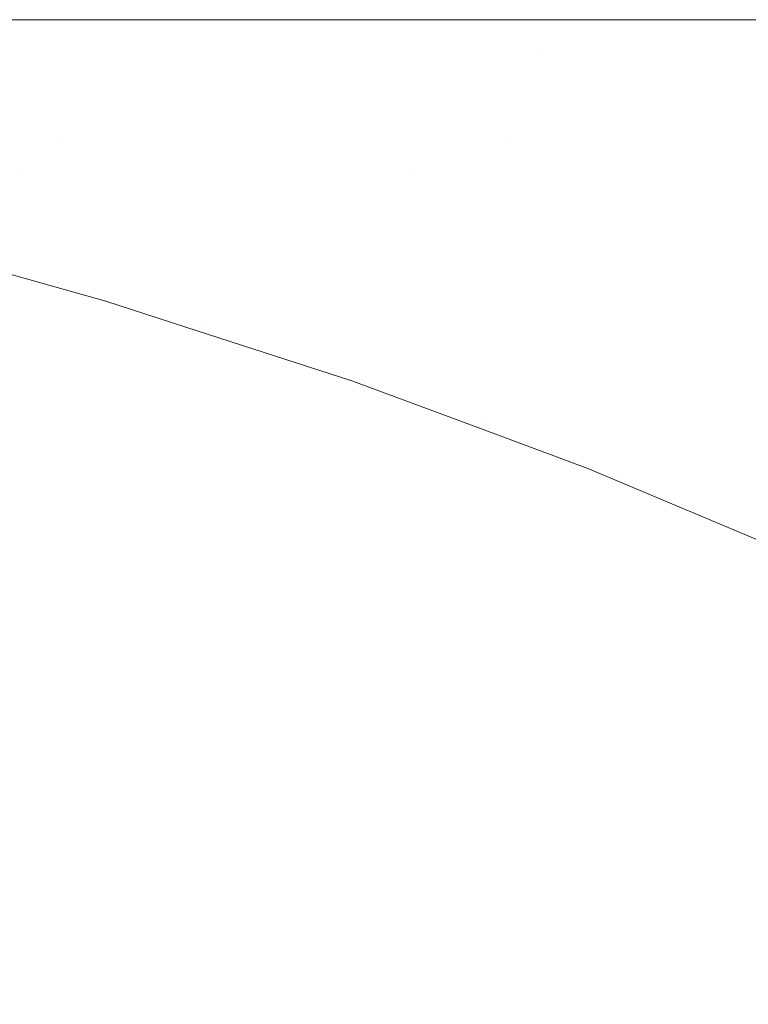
# Model space of a CAD drawing. Header units: centimetres. Extents: x -35.1 to 36.2, y 4.2 to 6.
# Tile 171 of 256: x -11.2274 to -11.2085, y 5.9747 to 6.0002. Entities that reach past the tile are written whole.
import ezdxf

# ---------------------------------------------------------------- set-up
doc = ezdxf.new("R2010")
doc.units = ezdxf.units.CM
doc.header["$LTSCALE"] = 2.54
doc.layers.add('Lucido design-1', color=7, linetype='Continuous')

# ---------------------------------------------------------------- blocks, each defined once
blk = doc.blocks.new('Gruppo-4-1')
at = {"color": 7, "linetype": 'Continuous', "lineweight": 9}
for points, invisible_edges in [([(-34.952766, 6.000144, -2276.319046), (-6.539783, 6.000212, -2276.32217), (-20.746275, 6.000212, -2276.32217)], 9), ([(-34.952766, 6.000144, -2276.319046), (36.079691, 6.000144, -2276.319046), (7.666708, 6.000212, -2276.32217), (-6.539783, 6.000212, -2276.32217)], 11), ([(-34.952766, 6.000144, -2276.319046), (-34.952766, 6.000117, -2276.317808), (36.079692, 6.000117, -2276.317808), (36.079691, 6.000144, -2276.319046)], 10), ([(36.079692, 6.000117, -2276.317808), (-34.952766, 6.000117, -2276.317808), (-34.952766, 5.999831, -2276.313454), (36.079692, 5.999831, -2276.313454)], 5), ([(-20.746275, 6.000212, -2276.32217), (-11.110992, 6.000212, -2276.537665), (-11.123195, 6.000212, -2276.541752)], 9), ([(-20.746275, 6.000212, -2276.32217), (-11.098314, 6.000212, -2276.53398), (-11.110992, 6.000212, -2276.537665)], 9), ([(-11.123195, 6.000212, -2276.541752), (-11.134894, 6.000212, -2276.546202), (-20.746275, 6.000212, -2276.32217)], 10), ([(-11.134894, 6.000212, -2276.546202), (-11.146067, 6.000212, -2276.550977), (-20.746275, 6.000212, -2276.32217)], 10), ([(-20.746275, 6.000212, -2276.32217), (-11.085201, 6.000212, -2276.530736), (-11.098314, 6.000212, -2276.53398)], 9), ([(-11.146067, 6.000212, -2276.550977), (-11.1567, 6.000212, -2276.556038), (-20.746275, 6.000212, -2276.32217)], 10), ([(-20.746275, 6.000212, -2276.32217), (-11.071697, 6.000212, -2276.527969), (-11.085201, 6.000212, -2276.530736)], 9), ([(-11.1567, 6.000212, -2276.556038), (-11.166785, 6.000212, -2276.561347), (-20.746275, 6.000212, -2276.32217)], 10), ([(-20.746275, 6.000212, -2276.32217), (-11.057859, 6.000212, -2276.525711), (-11.071697, 6.000212, -2276.527969)], 9), ([(-20.746275, 6.000212, -2276.32217), (-11.20184, 6.000212, -2276.584526), (-11.209249, 6.000212, -2276.59061)], 9), ([(-11.166785, 6.000212, -2276.561347), (-11.176322, 6.000212, -2276.566871), (-20.746275, 6.000212, -2276.32217)], 10), ([(-11.209249, 6.000212, -2276.59061), (-11.216162, 6.000212, -2276.596773), (-20.746275, 6.000212, -2276.32217)], 10), ([(-11.216162, 6.000212, -2276.596773), (-11.222598, 6.000212, -2276.602997), (-20.746275, 6.000212, -2276.32217)], 10), ([(-20.746275, 6.000212, -2276.32217), (-11.043748, 6.000212, -2276.52399), (-11.057859, 6.000212, -2276.525711)], 9), ([(-11.222598, 6.000212, -2276.602997), (-11.228573, 6.000212, -2276.609266), (-20.746275, 6.000212, -2276.32217)], 10), ([(-11.176322, 6.000212, -2276.566871), (-11.185314, 6.000212, -2276.572576), (-20.746275, 6.000212, -2276.32217)], 10), ([(-20.746275, 6.000212, -2276.32217), (-11.029433, 6.000212, -2276.522829), (-11.043252, 6.000212, -2276.52395)], 9), ([(-11.043252, 6.000212, -2276.52395), (-11.043748, 6.000212, -2276.52399), (-20.746275, 6.000212, -2276.32217)], 10), ([(-11.007738, 6.000212, -2276.52217), (-11.014989, 6.000212, -2276.522243), (-20.746275, 6.000212, -2276.32217), (-6.539783, 6.000212, -2276.32217)], 10), ([(-11.014989, 6.000212, -2276.522243), (-11.029433, 6.000212, -2276.522829), (-20.746275, 6.000212, -2276.32217)], 10), ([(-11.185314, 6.000212, -2276.572576), (-11.193768, 6.000212, -2276.578431), (-20.746275, 6.000212, -2276.32217)], 10), ([(-11.193768, 6.000212, -2276.578431), (-11.20184, 6.000212, -2276.584526), (-20.746275, 6.000212, -2276.32217)], 10), ([(-11.228573, 6.000212, -2276.609266), (-11.222598, 6.000212, -2276.602997), (-11.206162, 6.000163, -2276.592717), (-11.240117, 6.000163, -2276.629523)], 14), ([(-11.206162, 6.000163, -2276.592717), (-11.203018, 6.000017, -2276.594769), (-11.236435, 6.000017, -2276.630991), (-11.240117, 6.000163, -2276.629523)], 15), ([(-11.222598, 6.000212, -2276.602997), (-11.216162, 6.000212, -2276.596773), (-11.206162, 6.000163, -2276.592717)], 10), ([(-11.216162, 6.000212, -2276.596773), (-11.209249, 6.000212, -2276.59061), (-11.206162, 6.000163, -2276.592717)], 10), ([(-11.206162, 6.000163, -2276.592717), (-11.209249, 6.000212, -2276.59061), (-11.20184, 6.000212, -2276.584526), (-11.193768, 6.000212, -2276.578431)], 9), ([(-11.232763, 5.999774, -2276.632454), (-11.236435, 6.000017, -2276.630991), (-11.203018, 6.000017, -2276.594769), (-11.199883, 5.999774, -2276.596814)], 15), ([(36.079692, 5.999831, -2276.313454), (-34.952766, 5.999831, -2276.313454), (-34.952766, 5.999356, -2276.309117), (36.079692, 5.999356, -2276.309117)], 5), ([(-11.232763, 5.999774, -2276.632454), (-11.199883, 5.999774, -2276.596814), (-11.213982, 5.999434, -2276.615381)], 11), ([(-11.213982, 5.999434, -2276.615381), (-11.229108, 5.999434, -2276.633912), (-11.232763, 5.999774, -2276.632454)], 11), ([(-11.199883, 5.999774, -2276.596814), (-11.196762, 5.999434, -2276.59885), (-11.213982, 5.999434, -2276.615381)], 11), ([(36.079692, 5.999356, -2276.309117), (-34.952766, 5.999356, -2276.309117), (-34.952766, 5.998693, -2276.304805), (36.079692, 5.998693, -2276.304805)], 5), ([(-11.237744, 5.998999, -2276.655343), (-11.241583, 5.999434, -2276.654228), (-11.229108, 5.999434, -2276.633912), (-11.225474, 5.998999, -2276.635361)], 15), ([(-11.225474, 5.998999, -2276.635361), (-11.229108, 5.999434, -2276.633912), (-11.213982, 5.999434, -2276.615381), (-11.210597, 5.998999, -2276.617134)], 15), ([(-11.210597, 5.998999, -2276.617134), (-11.213982, 5.999434, -2276.615381), (-11.196762, 5.999434, -2276.59885), (-11.193659, 5.998999, -2276.600875)], 15), ([(-11.225474, 5.998999, -2276.635361), (-11.221866, 5.99847, -2276.636799), (-11.233933, 5.99847, -2276.65645), (-11.237744, 5.998999, -2276.655343)], 15), ([(-11.210597, 5.998999, -2276.617134), (-11.207236, 5.99847, -2276.618874), (-11.221866, 5.99847, -2276.636799), (-11.225474, 5.998999, -2276.635361)], 15), ([(-11.193659, 5.998999, -2276.600875), (-11.190578, 5.99847, -2276.602884), (-11.207236, 5.99847, -2276.618874), (-11.210597, 5.998999, -2276.617134)], 15), ([(36.079692, 5.998693, -2276.304805), (-34.952766, 5.998693, -2276.304805), (-34.952766, 5.997842, -2276.300526), (36.079692, 5.997842, -2276.300526)], 5), ([(-11.230155, 5.997848, -2276.657548), (-11.233933, 5.99847, -2276.65645), (-11.221866, 5.99847, -2276.636799), (-11.21829, 5.997848, -2276.638225)], 15), ([(-11.21829, 5.997848, -2276.638225), (-11.221866, 5.99847, -2276.636799), (-11.207236, 5.99847, -2276.618874), (-11.203904, 5.997848, -2276.620599)], 15), ([(36.079692, 5.997842, -2276.300526), (-34.952766, 5.997842, -2276.300526), (-34.952766, 5.996805, -2276.296288), (36.079692, 5.996805, -2276.296288)], 5), ([(-11.230155, 5.997848, -2276.657548), (-11.226416, 5.997135, -2276.658634), (-11.235133, 5.997135, -2276.678998), (-11.239022, 5.997848, -2276.67826)], 15), ([(-11.21829, 5.997848, -2276.638225), (-11.21475, 5.997135, -2276.639636), (-11.226416, 5.997135, -2276.658634), (-11.230155, 5.997848, -2276.657548)], 15), ([(-11.203904, 5.997848, -2276.620599), (-11.200606, 5.997135, -2276.622307), (-11.21475, 5.997135, -2276.639636), (-11.21829, 5.997848, -2276.638225)], 15), ([(-11.235133, 5.997135, -2276.678998), (-11.226416, 5.997135, -2276.658634), (-11.227393, 5.996334, -2276.669573)], 11), ([(-11.227393, 5.996334, -2276.669573), (-11.23129, 5.996334, -2276.679728), (-11.235133, 5.997135, -2276.678998)], 11), ([(-11.226416, 5.997135, -2276.658634), (-11.22272, 5.996334, -2276.659708), (-11.227393, 5.996334, -2276.669573)], 11), ([(-11.226416, 5.997135, -2276.658634), (-11.21475, 5.997135, -2276.639636), (-11.217321, 5.996334, -2276.650181)], 11), ([(-11.217321, 5.996334, -2276.650181), (-11.22272, 5.996334, -2276.659708), (-11.226416, 5.997135, -2276.658634)], 11), ([(-11.21475, 5.997135, -2276.639636), (-11.211252, 5.996334, -2276.641031), (-11.217321, 5.996334, -2276.650181)], 11), ([(-11.21475, 5.997135, -2276.639636), (-11.200606, 5.997135, -2276.622307), (-11.204572, 5.996334, -2276.632293)], 11), ([(-11.204572, 5.996334, -2276.632293), (-11.211252, 5.996334, -2276.641031), (-11.21475, 5.997135, -2276.639636)], 11), ([(36.079692, 5.996805, -2276.296288), (-34.952766, 5.996805, -2276.296288), (-34.952766, 5.995584, -2276.292099), (36.079692, 5.995584, -2276.292099)], 5), ([(-11.223666, 5.995446, -2276.670465), (-11.227497, 5.995446, -2276.680448), (-11.23129, 5.996334, -2276.679728), (-11.227393, 5.996334, -2276.669573)], 15), ([(-11.227393, 5.996334, -2276.669573), (-11.22272, 5.996334, -2276.659708), (-11.219072, 5.995446, -2276.660768), (-11.223666, 5.995446, -2276.670465)], 15), ([(-11.213765, 5.995446, -2276.651402), (-11.219072, 5.995446, -2276.660768), (-11.22272, 5.996334, -2276.659708), (-11.217321, 5.996334, -2276.650181)], 15), ([(-11.217321, 5.996334, -2276.650181), (-11.211252, 5.996334, -2276.641031), (-11.207798, 5.995446, -2276.642408), (-11.213765, 5.995446, -2276.651402)], 15), ([(-11.201232, 5.995446, -2276.633818), (-11.207798, 5.995446, -2276.642408), (-11.211252, 5.996334, -2276.641031), (-11.204572, 5.996334, -2276.632293)], 15), ([(36.079692, 5.995584, -2276.292099), (-34.952766, 5.995584, -2276.292099), (-34.952766, 5.994181, -2276.287968), (36.079692, 5.994181, -2276.287968)], 5), ([(-11.228882, 5.994473, -2276.701425), (-11.232709, 5.995446, -2276.701066), (-11.230522, 5.995446, -2276.690667), (-11.226732, 5.994473, -2276.691203)], 15), ([(-11.226732, 5.994473, -2276.691203), (-11.230522, 5.995446, -2276.690667), (-11.227497, 5.995446, -2276.680448), (-11.223758, 5.994473, -2276.681158)], 15), ([(-11.223758, 5.994473, -2276.681158), (-11.227497, 5.995446, -2276.680448), (-11.223666, 5.995446, -2276.670465), (-11.219993, 5.994473, -2276.671345)], 15), ([(-11.219993, 5.994473, -2276.671345), (-11.223666, 5.995446, -2276.670465), (-11.219072, 5.995446, -2276.660768), (-11.215477, 5.994473, -2276.661813)], 15), ([(-11.21026, 5.994473, -2276.652606), (-11.215477, 5.994473, -2276.661813), (-11.219072, 5.995446, -2276.660768), (-11.213765, 5.995446, -2276.651402)], 15), ([(-11.213765, 5.995446, -2276.651402), (-11.207798, 5.995446, -2276.642408), (-11.204395, 5.994473, -2276.643765), (-11.21026, 5.994473, -2276.652606)], 15), ([(-11.226827, 5.993394, -2276.92217), (-11.231784, 5.994778, -2276.92217), (-11.231784, 5.994778, -2276.72217), (-11.226827, 5.993394, -2276.72217)], 10), ([(-11.230181, 5.994473, -2276.711767), (-11.226392, 5.99342, -2276.711944), (-11.226827, 5.993394, -2276.72217), (-11.231784, 5.994778, -2276.72217)], 11), ([(-11.231784, 5.994778, -2276.92217), (-11.226827, 5.993394, -2276.92217), (-11.226844, 5.993374, -2276.925294), (-11.230638, 5.994427, -2276.925294)], 14), ([(-11.230703, 5.994289, -2276.928414), (-11.226914, 5.993238, -2276.928414), (-11.227032, 5.993011, -2276.931524), (-11.230812, 5.99406, -2276.931524)], 15), ([(-11.230638, 5.994427, -2276.925294), (-11.226844, 5.993374, -2276.925294), (-11.226914, 5.993238, -2276.928414), (-11.230703, 5.994289, -2276.928414)], 15), ([(-11.228882, 5.994473, -2276.701425), (-11.225115, 5.99342, -2276.701778), (-11.226392, 5.99342, -2276.711944), (-11.230181, 5.994473, -2276.711767)], 15), ([(-11.226732, 5.994473, -2276.691203), (-11.223002, 5.99342, -2276.69173), (-11.225115, 5.99342, -2276.701778), (-11.228882, 5.994473, -2276.701425)], 15), ([(-11.223758, 5.994473, -2276.681158), (-11.220079, 5.99342, -2276.681856), (-11.223002, 5.99342, -2276.69173), (-11.226732, 5.994473, -2276.691203)], 15), ([(-11.219993, 5.994473, -2276.671345), (-11.216377, 5.99342, -2276.67221), (-11.220079, 5.99342, -2276.681856), (-11.223758, 5.994473, -2276.681158)], 15), ([(-11.215477, 5.994473, -2276.661813), (-11.211939, 5.99342, -2276.662841), (-11.216377, 5.99342, -2276.67221), (-11.219993, 5.994473, -2276.671345)], 15), ([(-11.206811, 5.99342, -2276.653791), (-11.211939, 5.99342, -2276.662841), (-11.215477, 5.994473, -2276.661813), (-11.21026, 5.994473, -2276.652606)], 15), ([(-11.21026, 5.994473, -2276.652606), (-11.204395, 5.994473, -2276.643765), (-11.201046, 5.99342, -2276.6451), (-11.206811, 5.99342, -2276.653791)], 15), ([(36.079692, 5.994181, -2276.287968), (-34.952766, 5.994181, -2276.287968), (-34.952766, 5.9926, -2276.283902), (36.079692, 5.9926, -2276.283902)], 5), ([(-11.230812, 5.99406, -2276.931524), (-11.227032, 5.993011, -2276.931524), (-11.227197, 5.992694, -2276.934621), (-11.230964, 5.99374, -2276.934621)], 15), ([(-11.230964, 5.99374, -2276.934621), (-11.227197, 5.992694, -2276.934621), (-11.227408, 5.992289, -2276.9377), (-11.231158, 5.99333, -2276.9377)], 15), ([(-11.223318, 5.991883, -2276.931524), (-11.227032, 5.993011, -2276.931524), (-11.226914, 5.993238, -2276.928414), (-11.223191, 5.992107, -2276.928414)], 15), ([(-11.223191, 5.992107, -2276.928414), (-11.226914, 5.993238, -2276.928414), (-11.226844, 5.993374, -2276.925294), (-11.223115, 5.992242, -2276.925294)], 15), ([(-11.226844, 5.993374, -2276.925294), (-11.226827, 5.993394, -2276.92217), (-11.225172, 5.992931, -2276.92217)], 9), ([(-11.223115, 5.992242, -2276.925294), (-11.226844, 5.993374, -2276.925294), (-11.225172, 5.992931, -2276.92217)], 11), ([(-11.225172, 5.992931, -2276.72217), (-11.226827, 5.993394, -2276.72217), (-11.226392, 5.99342, -2276.711944)], 10), ([(-11.226827, 5.993394, -2276.72217), (-11.225172, 5.992931, -2276.72217), (-11.225172, 5.992931, -2276.92217), (-11.226827, 5.993394, -2276.92217)], 10), ([(-11.225172, 5.992931, -2276.72217), (-11.226392, 5.99342, -2276.711944), (-11.222669, 5.992287, -2276.712118)], 11), ([(-11.222669, 5.992287, -2276.712118), (-11.226392, 5.99342, -2276.711944), (-11.225115, 5.99342, -2276.701778), (-11.221413, 5.992287, -2276.702125)], 15), ([(-11.221413, 5.992287, -2276.702125), (-11.225115, 5.99342, -2276.701778), (-11.223002, 5.99342, -2276.69173), (-11.219337, 5.992287, -2276.692248)], 15), ([(-11.219337, 5.992287, -2276.692248), (-11.223002, 5.99342, -2276.69173), (-11.220079, 5.99342, -2276.681856), (-11.216463, 5.992287, -2276.682543)], 15), ([(-11.216463, 5.992287, -2276.682543), (-11.220079, 5.99342, -2276.681856), (-11.216377, 5.99342, -2276.67221), (-11.212825, 5.992287, -2276.673061)], 15), ([(-11.212825, 5.992287, -2276.673061), (-11.216377, 5.99342, -2276.67221), (-11.211939, 5.99342, -2276.662841), (-11.208462, 5.992287, -2276.663851)], 15), ([(-11.208462, 5.992287, -2276.663851), (-11.211939, 5.99342, -2276.662841), (-11.206811, 5.99342, -2276.653791), (-11.203421, 5.992287, -2276.654955)], 15), ([(-11.223495, 5.99157, -2276.934621), (-11.227197, 5.992694, -2276.934621), (-11.227032, 5.993011, -2276.931524), (-11.223318, 5.991883, -2276.931524)], 15), ([(-11.223099, 5.992258, -2276.92217), (-11.225172, 5.992931, -2276.92217), (-11.225172, 5.992931, -2276.72217), (-11.223099, 5.992258, -2276.72217)], 10), ([(-11.222669, 5.992287, -2276.712118), (-11.223099, 5.992258, -2276.72217), (-11.225172, 5.992931, -2276.72217)], 9), ([(-11.225172, 5.992931, -2276.92217), (-11.223099, 5.992258, -2276.92217), (-11.223115, 5.992242, -2276.925294)], 10), ([(36.079692, 5.9926, -2276.283902), (-34.952766, 5.9926, -2276.283902), (-34.952766, 5.990843, -2276.279908), (36.079692, 5.990843, -2276.279908)], 5), ([(-11.223722, 5.99117, -2276.9377), (-11.227408, 5.992289, -2276.9377), (-11.227197, 5.992694, -2276.934621), (-11.223495, 5.99157, -2276.934621)], 15), ([(-11.223999, 5.990683, -2276.940757), (-11.227664, 5.991795, -2276.940757), (-11.227408, 5.992289, -2276.9377), (-11.223722, 5.99117, -2276.9377)], 15), ([(-11.223115, 5.992242, -2276.925294), (-11.219455, 5.991034, -2276.925294), (-11.219537, 5.990901, -2276.928414), (-11.223191, 5.992107, -2276.928414)], 15), ([(-11.223099, 5.992258, -2276.92217), (-11.218803, 5.990862, -2276.92217), (-11.219455, 5.991034, -2276.925294), (-11.223115, 5.992242, -2276.925294)], 14), ([(-11.222669, 5.992287, -2276.712118), (-11.219015, 5.991079, -2276.712289), (-11.218803, 5.990862, -2276.72217), (-11.223099, 5.992258, -2276.72217)], 11), ([(-11.223099, 5.992258, -2276.72217), (-11.218803, 5.990862, -2276.72217), (-11.218803, 5.990862, -2276.92217), (-11.223099, 5.992258, -2276.92217)], 10), ([(-11.221413, 5.992287, -2276.702125), (-11.217781, 5.991079, -2276.702466), (-11.219015, 5.991079, -2276.712289), (-11.222669, 5.992287, -2276.712118)], 15), ([(-11.219337, 5.992287, -2276.692248), (-11.215739, 5.991079, -2276.692757), (-11.217781, 5.991079, -2276.702466), (-11.221413, 5.992287, -2276.702125)], 15), ([(-11.216463, 5.992287, -2276.682543), (-11.212915, 5.991079, -2276.683217), (-11.215739, 5.991079, -2276.692757), (-11.219337, 5.992287, -2276.692248)], 15), ([(-11.212825, 5.992287, -2276.673061), (-11.209338, 5.991079, -2276.673896), (-11.212915, 5.991079, -2276.683217), (-11.216463, 5.992287, -2276.682543)], 15), ([(-11.208462, 5.992287, -2276.663851), (-11.205049, 5.991079, -2276.664842), (-11.209338, 5.991079, -2276.673896), (-11.212825, 5.992287, -2276.673061)], 15), ([(-11.223191, 5.992107, -2276.928414), (-11.219537, 5.990901, -2276.928414), (-11.219673, 5.99068, -2276.931524), (-11.223318, 5.991883, -2276.931524)], 15), ([(-11.224323, 5.99011, -2276.943786), (-11.227966, 5.991216, -2276.943786), (-11.227664, 5.991795, -2276.940757), (-11.223999, 5.990683, -2276.940757)], 15), ([(-11.223318, 5.991883, -2276.931524), (-11.219673, 5.99068, -2276.931524), (-11.219863, 5.990372, -2276.934621), (-11.223495, 5.99157, -2276.934621)], 15), ([(-11.223495, 5.99157, -2276.934621), (-11.219863, 5.990372, -2276.934621), (-11.220106, 5.989976, -2276.9377), (-11.223722, 5.99117, -2276.9377)], 15), ([(-11.224695, 5.989454, -2276.946785), (-11.228311, 5.990552, -2276.946785), (-11.227966, 5.991216, -2276.943786), (-11.224323, 5.99011, -2276.943786)], 15), ([(-11.223722, 5.99117, -2276.9377), (-11.220106, 5.989976, -2276.9377), (-11.220401, 5.989495, -2276.940757), (-11.223999, 5.990683, -2276.940757)], 15), ([(-11.215956, 5.989623, -2276.928414), (-11.219537, 5.990901, -2276.928414), (-11.219455, 5.991034, -2276.925294), (-11.215869, 5.989754, -2276.925294)], 15), ([(-11.215869, 5.989754, -2276.925294), (-11.219455, 5.991034, -2276.925294), (-11.218803, 5.990862, -2276.92217)], 11), ([(-11.219015, 5.991079, -2276.712289), (-11.215434, 5.989798, -2276.712457), (-11.215852, 5.989766, -2276.72217)], 11), ([(-11.215434, 5.989798, -2276.712457), (-11.219015, 5.991079, -2276.712289), (-11.217781, 5.991079, -2276.702466), (-11.214221, 5.989798, -2276.7028)], 15), ([(-11.215852, 5.989766, -2276.72217), (-11.218803, 5.990862, -2276.72217), (-11.219015, 5.991079, -2276.712289)], 10), ([(-11.214221, 5.989798, -2276.7028), (-11.217781, 5.991079, -2276.702466), (-11.215739, 5.991079, -2276.692757), (-11.212214, 5.989798, -2276.693256)], 15), ([(-11.212214, 5.989798, -2276.693256), (-11.215739, 5.991079, -2276.692757), (-11.212915, 5.991079, -2276.683217), (-11.209437, 5.989798, -2276.683877)], 15), ([(-11.209437, 5.989798, -2276.683877), (-11.212915, 5.991079, -2276.683217), (-11.209338, 5.991079, -2276.673896), (-11.205921, 5.989798, -2276.674714)], 15), ([(-11.205921, 5.989798, -2276.674714), (-11.209338, 5.991079, -2276.673896), (-11.205049, 5.991079, -2276.664842), (-11.201705, 5.989798, -2276.665814)], 15), ([(36.079692, 5.990843, -2276.279908), (-34.952766, 5.990843, -2276.279908), (-34.952766, 5.988913, -2276.275995), (36.079692, 5.988913, -2276.275995)], 5), ([(-11.216101, 5.989405, -2276.931524), (-11.219673, 5.99068, -2276.931524), (-11.219537, 5.990901, -2276.928414), (-11.215956, 5.989623, -2276.928414)], 15), ([(-11.215852, 5.989766, -2276.92217), (-11.218803, 5.990862, -2276.92217), (-11.218803, 5.990862, -2276.72217), (-11.215852, 5.989766, -2276.72217)], 10), ([(-11.218803, 5.990862, -2276.92217), (-11.215852, 5.989766, -2276.92217), (-11.215869, 5.989754, -2276.925294)], 10), ([(-11.225113, 5.988716, -2276.94975), (-11.228699, 5.989805, -2276.94975), (-11.228311, 5.990552, -2276.946785), (-11.224695, 5.989454, -2276.946785)], 15), ([(-11.223999, 5.990683, -2276.940757), (-11.220401, 5.989495, -2276.940757), (-11.220749, 5.98893, -2276.943786), (-11.224323, 5.99011, -2276.943786)], 15), ([(-11.216303, 5.989101, -2276.934621), (-11.219863, 5.990372, -2276.934621), (-11.219673, 5.99068, -2276.931524), (-11.216101, 5.989405, -2276.931524)], 15), ([(-11.216561, 5.988711, -2276.9377), (-11.220106, 5.989976, -2276.9377), (-11.219863, 5.990372, -2276.934621), (-11.216303, 5.989101, -2276.934621)], 15), ([(-11.224323, 5.99011, -2276.943786), (-11.220749, 5.98893, -2276.943786), (-11.221147, 5.988283, -2276.946785), (-11.224695, 5.989454, -2276.946785)], 15), ([(-11.216876, 5.988237, -2276.940757), (-11.220401, 5.989495, -2276.940757), (-11.220106, 5.989976, -2276.9377), (-11.216561, 5.988711, -2276.9377)], 15), ([(-11.225577, 5.987898, -2276.952675), (-11.22913, 5.988977, -2276.952675), (-11.228699, 5.989805, -2276.94975), (-11.225113, 5.988716, -2276.94975)], 15), ([(-11.215869, 5.989754, -2276.925294), (-11.21236, 5.988404, -2276.925294), (-11.212452, 5.988275, -2276.928414), (-11.215956, 5.989623, -2276.928414)], 15), ([(-11.215869, 5.989754, -2276.925294), (-11.215852, 5.989766, -2276.92217), (-11.212697, 5.988594, -2276.92217)], 9), ([(-11.212697, 5.988594, -2276.92217), (-11.21236, 5.988404, -2276.925294), (-11.215869, 5.989754, -2276.925294)], 11), ([(-11.212697, 5.988594, -2276.72217), (-11.215852, 5.989766, -2276.72217), (-11.215434, 5.989798, -2276.712457)], 10), ([(-11.215852, 5.989766, -2276.72217), (-11.212697, 5.988594, -2276.72217), (-11.212697, 5.988594, -2276.92217), (-11.215852, 5.989766, -2276.92217)], 10), ([(-11.215434, 5.989798, -2276.712457), (-11.21193, 5.988447, -2276.71262), (-11.212697, 5.988594, -2276.72217)], 11), ([(-11.214221, 5.989798, -2276.7028), (-11.210737, 5.988447, -2276.703127), (-11.21193, 5.988447, -2276.71262), (-11.215434, 5.989798, -2276.712457)], 15), ([(-11.212214, 5.989798, -2276.693256), (-11.208764, 5.988447, -2276.693743), (-11.210737, 5.988447, -2276.703127), (-11.214221, 5.989798, -2276.7028)], 15), ([(-11.209437, 5.989798, -2276.683877), (-11.206034, 5.988447, -2276.684523), (-11.208764, 5.988447, -2276.693743), (-11.212214, 5.989798, -2276.693256)], 15), ([(-11.205921, 5.989798, -2276.674714), (-11.202578, 5.988447, -2276.675515), (-11.206034, 5.988447, -2276.684523), (-11.209437, 5.989798, -2276.683877)], 15), ([(-11.224695, 5.989454, -2276.946785), (-11.221147, 5.988283, -2276.946785), (-11.221594, 5.987555, -2276.94975), (-11.225113, 5.988716, -2276.94975)], 15), ([(-11.217246, 5.98768, -2276.943786), (-11.220749, 5.98893, -2276.943786), (-11.220401, 5.989495, -2276.940757), (-11.216876, 5.988237, -2276.940757)], 15), ([(-11.215956, 5.989623, -2276.928414), (-11.212452, 5.988275, -2276.928414), (-11.212605, 5.98806, -2276.931524), (-11.216101, 5.989405, -2276.931524)], 15), ([(-11.216101, 5.989405, -2276.931524), (-11.212605, 5.98806, -2276.931524), (-11.212819, 5.987761, -2276.934621), (-11.216303, 5.989101, -2276.934621)], 15), ([(36.079692, 5.988913, -2276.275995), (-34.952766, 5.988913, -2276.275995), (-34.952766, 5.986815, -2276.27217), (36.079692, 5.986815, -2276.27217)], 5), ([(-11.226084, 5.987003, -2276.955559), (-11.229601, 5.988071, -2276.955559), (-11.22913, 5.988977, -2276.952675), (-11.225577, 5.987898, -2276.952675)], 15), ([(-11.217669, 5.987041, -2276.946785), (-11.221147, 5.988283, -2276.946785), (-11.220749, 5.98893, -2276.943786), (-11.217246, 5.98768, -2276.943786)], 15), ([(-11.216303, 5.989101, -2276.934621), (-11.212819, 5.987761, -2276.934621), (-11.213093, 5.987377, -2276.9377), (-11.216561, 5.988711, -2276.9377)], 15), ([(-11.225113, 5.988716, -2276.94975), (-11.221594, 5.987555, -2276.94975), (-11.22209, 5.986748, -2276.952675), (-11.225577, 5.987898, -2276.952675)], 15), ([(-11.216561, 5.988711, -2276.9377), (-11.213093, 5.987377, -2276.9377), (-11.213426, 5.98691, -2276.940757), (-11.216876, 5.988237, -2276.940757)], 15), ([(-11.20891, 5.987003, -2276.92217), (-11.212697, 5.988594, -2276.92217), (-11.212697, 5.988594, -2276.72217), (-11.20891, 5.987003, -2276.72217)], 10), ([(-11.20891, 5.987003, -2276.72217), (-11.212697, 5.988594, -2276.72217), (-11.21193, 5.988447, -2276.71262)], 10), ([(-11.21236, 5.988404, -2276.925294), (-11.212697, 5.988594, -2276.92217), (-11.20891, 5.987003, -2276.92217)], 9), ([(-11.209028, 5.986861, -2276.928414), (-11.212452, 5.988275, -2276.928414), (-11.21236, 5.988404, -2276.925294), (-11.208931, 5.986988, -2276.925294)], 15), ([(-11.20891, 5.987003, -2276.92217), (-11.208931, 5.986988, -2276.925294), (-11.21236, 5.988404, -2276.925294)], 11), ([(-11.21193, 5.988447, -2276.71262), (-11.208506, 5.987031, -2276.712781), (-11.20891, 5.987003, -2276.72217)], 11), ([(-11.208506, 5.987031, -2276.712781), (-11.21193, 5.988447, -2276.71262), (-11.210737, 5.988447, -2276.703127), (-11.207333, 5.987031, -2276.703446)], 15), ([(-11.207333, 5.987031, -2276.703446), (-11.210737, 5.988447, -2276.703127), (-11.208764, 5.988447, -2276.693743), (-11.205393, 5.987031, -2276.69422)], 15), ([(-11.205393, 5.987031, -2276.69422), (-11.208764, 5.988447, -2276.693743), (-11.206034, 5.988447, -2276.684523), (-11.202709, 5.987031, -2276.685154)], 15), ([(-11.218146, 5.986323, -2276.94975), (-11.221594, 5.987555, -2276.94975), (-11.221147, 5.988283, -2276.946785), (-11.217669, 5.987041, -2276.946785)], 15), ([(-11.216876, 5.988237, -2276.940757), (-11.213426, 5.98691, -2276.940757), (-11.213818, 5.986361, -2276.943786), (-11.217246, 5.98768, -2276.943786)], 15), ([(-11.209189, 5.98665, -2276.931524), (-11.212605, 5.98806, -2276.931524), (-11.212452, 5.988275, -2276.928414), (-11.209028, 5.986861, -2276.928414)], 15), ([(-11.226634, 5.986033, -2276.958396), (-11.230112, 5.987088, -2276.958396), (-11.229601, 5.988071, -2276.955559), (-11.226084, 5.987003, -2276.955559)], 15), ([(-11.225577, 5.987898, -2276.952675), (-11.22209, 5.986748, -2276.952675), (-11.222633, 5.985864, -2276.955559), (-11.226084, 5.987003, -2276.955559)], 15), ([(-11.209415, 5.986355, -2276.934621), (-11.212819, 5.987761, -2276.934621), (-11.212605, 5.98806, -2276.931524), (-11.209189, 5.98665, -2276.931524)], 15), ([(-11.217246, 5.98768, -2276.943786), (-11.213818, 5.986361, -2276.943786), (-11.214266, 5.985732, -2276.946785), (-11.217669, 5.987041, -2276.946785)], 15), ([(-11.209704, 5.985977, -2276.9377), (-11.213093, 5.987377, -2276.9377), (-11.212819, 5.987761, -2276.934621), (-11.209415, 5.986355, -2276.934621)], 15), ([(-11.218673, 5.985528, -2276.952675), (-11.22209, 5.986748, -2276.952675), (-11.221594, 5.987555, -2276.94975), (-11.218146, 5.986323, -2276.94975)], 15), ([(-11.210055, 5.985518, -2276.940757), (-11.213426, 5.98691, -2276.940757), (-11.213093, 5.987377, -2276.9377), (-11.209704, 5.985977, -2276.9377)], 15), ([(-11.227225, 5.98499, -2276.961185), (-11.23066, 5.986033, -2276.961185), (-11.230112, 5.987088, -2276.958396), (-11.226634, 5.986033, -2276.958396)], 15), ([(-11.226084, 5.987003, -2276.955559), (-11.222633, 5.985864, -2276.955559), (-11.223222, 5.984907, -2276.958396), (-11.226634, 5.986033, -2276.958396)], 15), ([(-11.217669, 5.987041, -2276.946785), (-11.214266, 5.985732, -2276.946785), (-11.214771, 5.985025, -2276.94975), (-11.218146, 5.986323, -2276.94975)], 15), ([(-11.210468, 5.984978, -2276.943786), (-11.213818, 5.986361, -2276.943786), (-11.213426, 5.98691, -2276.940757), (-11.210055, 5.985518, -2276.940757)], 15), ([(-11.208931, 5.986988, -2276.925294), (-11.205584, 5.98551, -2276.925294), (-11.205686, 5.985385, -2276.928414), (-11.209028, 5.986861, -2276.928414)], 15), ([(-11.208931, 5.986988, -2276.925294), (-11.20891, 5.987003, -2276.92217), (-11.206871, 5.986147, -2276.92217)], 9), ([(-11.206871, 5.986147, -2276.92217), (-11.205584, 5.98551, -2276.925294), (-11.208931, 5.986988, -2276.925294)], 11), ([(-11.206871, 5.986147, -2276.72217), (-11.20891, 5.987003, -2276.72217), (-11.208506, 5.987031, -2276.712781)], 10), ([(-11.20891, 5.987003, -2276.72217), (-11.206871, 5.986147, -2276.72217), (-11.206871, 5.986147, -2276.92217), (-11.20891, 5.987003, -2276.92217)], 10), ([(36.079692, 5.986815, -2276.27217), (-34.952766, 5.986815, -2276.27217), (-34.952766, 5.984551, -2276.26844), (36.079692, 5.984551, -2276.26844)], 5), ([(-11.219251, 5.984657, -2276.955559), (-11.222633, 5.985864, -2276.955559), (-11.22209, 5.986748, -2276.952675), (-11.218673, 5.985528, -2276.952675)], 15), ([(-11.209189, 5.98665, -2276.931524), (-11.205856, 5.985177, -2276.931524), (-11.206093, 5.984887, -2276.934621), (-11.209415, 5.986355, -2276.934621)], 15), ([(-11.209028, 5.986861, -2276.928414), (-11.205686, 5.985385, -2276.928414), (-11.205856, 5.985177, -2276.931524), (-11.209189, 5.98665, -2276.931524)], 15), ([(-11.210941, 5.984359, -2276.946785), (-11.214266, 5.985732, -2276.946785), (-11.213818, 5.986361, -2276.943786), (-11.210468, 5.984978, -2276.943786)], 15), ([(-11.218146, 5.986323, -2276.94975), (-11.214771, 5.985025, -2276.94975), (-11.21533, 5.984242, -2276.952675), (-11.218673, 5.985528, -2276.952675)], 15), ([(-11.209415, 5.986355, -2276.934621), (-11.206093, 5.984887, -2276.934621), (-11.206396, 5.984516, -2276.9377), (-11.209704, 5.985977, -2276.9377)], 15), ([(-11.227856, 5.983878, -2276.963922), (-11.231246, 5.984907, -2276.963922), (-11.23066, 5.986033, -2276.961185), (-11.227225, 5.98499, -2276.961185)], 15), ([(-11.226634, 5.986033, -2276.958396), (-11.223222, 5.984907, -2276.958396), (-11.223854, 5.983878, -2276.961185), (-11.227225, 5.98499, -2276.961185)], 15), ([(-11.219878, 5.983713, -2276.958396), (-11.223222, 5.984907, -2276.958396), (-11.222633, 5.985864, -2276.955559), (-11.219251, 5.984657, -2276.955559)], 15), ([(-11.209704, 5.985977, -2276.9377), (-11.206396, 5.984516, -2276.9377), (-11.206765, 5.984064, -2276.940757), (-11.210055, 5.985518, -2276.940757)], 15), ([(-11.211473, 5.983664, -2276.94975), (-11.214771, 5.985025, -2276.94975), (-11.214266, 5.985732, -2276.946785), (-11.210941, 5.984359, -2276.946785)], 15), ([(-11.218673, 5.985528, -2276.952675), (-11.21533, 5.984242, -2276.952675), (-11.215942, 5.983384, -2276.955559), (-11.219251, 5.984657, -2276.955559)], 15), ([(-11.210055, 5.985518, -2276.940757), (-11.206765, 5.984064, -2276.940757), (-11.207199, 5.983534, -2276.943786), (-11.210468, 5.984978, -2276.943786)], 15), ([(-11.227225, 5.98499, -2276.961185), (-11.223854, 5.983878, -2276.961185), (-11.224529, 5.98278, -2276.963922), (-11.227856, 5.983878, -2276.963922)], 15), ([(-11.220551, 5.982698, -2276.961185), (-11.223854, 5.983878, -2276.961185), (-11.223222, 5.984907, -2276.958396), (-11.219878, 5.983713, -2276.958396)], 15), ([(-11.212062, 5.982893, -2276.952675), (-11.21533, 5.984242, -2276.952675), (-11.214771, 5.985025, -2276.94975), (-11.211473, 5.983664, -2276.94975)], 15), ([(-11.210468, 5.984978, -2276.943786), (-11.207199, 5.983534, -2276.943786), (-11.207695, 5.982926, -2276.946785), (-11.210941, 5.984359, -2276.946785)], 15), ([(-11.219251, 5.984657, -2276.955559), (-11.215942, 5.983384, -2276.955559), (-11.216605, 5.982454, -2276.958396), (-11.219878, 5.983713, -2276.958396)], 15), ([(36.079692, 5.984551, -2276.26844), (-34.952766, 5.984551, -2276.26844), (-34.952766, 5.982127, -2276.264812), (36.079692, 5.982127, -2276.264812)], 5), ([(-11.210941, 5.984359, -2276.946785), (-11.207695, 5.982926, -2276.946785), (-11.208254, 5.982242, -2276.94975), (-11.211473, 5.983664, -2276.94975)], 15), ([(-11.212708, 5.982048, -2276.955559), (-11.215942, 5.983384, -2276.955559), (-11.21533, 5.984242, -2276.952675), (-11.212062, 5.982893, -2276.952675)], 15), ([(-11.227856, 5.983878, -2276.963922), (-11.224529, 5.98278, -2276.963922), (-11.225245, 5.981616, -2276.966604), (-11.228525, 5.982698, -2276.966604)], 15), ([(-11.221269, 5.981616, -2276.963922), (-11.224529, 5.98278, -2276.963922), (-11.223854, 5.983878, -2276.961185), (-11.220551, 5.982698, -2276.961185)], 15), ([(-11.219878, 5.983713, -2276.958396), (-11.216605, 5.982454, -2276.958396), (-11.217318, 5.981455, -2276.961185), (-11.220551, 5.982698, -2276.961185)], 15), ([(-11.211473, 5.983664, -2276.94975), (-11.208254, 5.982242, -2276.94975), (-11.208874, 5.981484, -2276.952675), (-11.212062, 5.982893, -2276.952675)], 15), ([(-11.213407, 5.981134, -2276.958396), (-11.216605, 5.982454, -2276.958396), (-11.215942, 5.983384, -2276.955559), (-11.212708, 5.982048, -2276.955559)], 15), ([(-11.212062, 5.982893, -2276.952675), (-11.208874, 5.981484, -2276.952675), (-11.209552, 5.980654, -2276.955559), (-11.212708, 5.982048, -2276.955559)], 15), ([(-11.228525, 5.982698, -2276.966604), (-11.225245, 5.981616, -2276.966604), (-11.225999, 5.980389, -2276.969229), (-11.229229, 5.981455, -2276.969229)], 15), ([(-11.222031, 5.980468, -2276.966604), (-11.225245, 5.981616, -2276.966604), (-11.224529, 5.98278, -2276.963922), (-11.221269, 5.981616, -2276.963922)], 15), ([(-11.220551, 5.982698, -2276.961185), (-11.217318, 5.981455, -2276.961185), (-11.218079, 5.980389, -2276.963922), (-11.221269, 5.981616, -2276.963922)], 15), ([(-11.214159, 5.98015, -2276.961185), (-11.217318, 5.981455, -2276.961185), (-11.216605, 5.982454, -2276.958396), (-11.213407, 5.981134, -2276.958396)], 15), ([(36.079692, 5.982127, -2276.264812), (-34.952766, 5.982127, -2276.264812), (-34.952766, 5.979547, -2276.261294), (36.079692, 5.979547, -2276.261294)], 5), ([(-11.212708, 5.982048, -2276.955559), (-11.209552, 5.980654, -2276.955559), (-11.210286, 5.979755, -2276.958396), (-11.213407, 5.981134, -2276.958396)], 15), ([(-11.205766, 5.980018, -2276.952675), (-11.208874, 5.981484, -2276.952675), (-11.208254, 5.982242, -2276.94975), (-11.205118, 5.980763, -2276.94975)], 15), ([(-11.222833, 5.979258, -2276.969229), (-11.225999, 5.980389, -2276.969229), (-11.225245, 5.981616, -2276.966604), (-11.222031, 5.980468, -2276.966604)], 15), ([(-11.221269, 5.981616, -2276.963922), (-11.218079, 5.980389, -2276.963922), (-11.218885, 5.979258, -2276.966604), (-11.222031, 5.980468, -2276.966604)], 15), ([(-11.229229, 5.981455, -2276.969229), (-11.225999, 5.980389, -2276.969229), (-11.22679, 5.979101, -2276.971794), (-11.229969, 5.98015, -2276.971794)], 15), ([(-11.214961, 5.979101, -2276.963922), (-11.218079, 5.980389, -2276.963922), (-11.217318, 5.981455, -2276.961185), (-11.214159, 5.98015, -2276.961185)], 15), ([(-11.206476, 5.979204, -2276.955559), (-11.209552, 5.980654, -2276.955559), (-11.208874, 5.981484, -2276.952675), (-11.205766, 5.980018, -2276.952675)], 15), ([(-11.213407, 5.981134, -2276.958396), (-11.210286, 5.979755, -2276.958396), (-11.211076, 5.978788, -2276.961185), (-11.214159, 5.98015, -2276.961185)], 15), ([(-11.207245, 5.978321, -2276.958396), (-11.210286, 5.979755, -2276.958396), (-11.209552, 5.980654, -2276.955559), (-11.206476, 5.979204, -2276.955559)], 15), ([(-11.223675, 5.977989, -2276.971794), (-11.22679, 5.979101, -2276.971794), (-11.225999, 5.980389, -2276.969229), (-11.222833, 5.979258, -2276.969229)], 15), ([(-11.222031, 5.980468, -2276.966604), (-11.218885, 5.979258, -2276.966604), (-11.219735, 5.978067, -2276.969229), (-11.222833, 5.979258, -2276.969229)], 15), ([(-11.215811, 5.977989, -2276.966604), (-11.218885, 5.979258, -2276.966604), (-11.218079, 5.980389, -2276.963922), (-11.214961, 5.979101, -2276.963922)], 15), ([(-11.229969, 5.98015, -2276.971794), (-11.22679, 5.979101, -2276.971794), (-11.227616, 5.977757, -2276.974297), (-11.230741, 5.978788, -2276.974297)], 15), ([(-11.214159, 5.98015, -2276.961185), (-11.211076, 5.978788, -2276.961185), (-11.211919, 5.977757, -2276.963922), (-11.214961, 5.979101, -2276.963922)], 15), ([(-11.208072, 5.977372, -2276.961185), (-11.211076, 5.978788, -2276.961185), (-11.210286, 5.979755, -2276.958396), (-11.207245, 5.978321, -2276.958396)], 15), ([(36.079692, 5.979547, -2276.261294), (-34.952766, 5.979547, -2276.261294), (-34.952766, 5.976816, -2276.257891), (36.079692, 5.976816, -2276.257891)], 5), ([(-11.222833, 5.979258, -2276.969229), (-11.219735, 5.978067, -2276.969229), (-11.220627, 5.976817, -2276.971794), (-11.223675, 5.977989, -2276.971794)], 15), ([(-11.216708, 5.976817, -2276.969229), (-11.219735, 5.978067, -2276.969229), (-11.218885, 5.979258, -2276.966604), (-11.215811, 5.977989, -2276.966604)], 15), ([(-11.224555, 5.976664, -2276.974297), (-11.227616, 5.977757, -2276.974297), (-11.22679, 5.979101, -2276.971794), (-11.223675, 5.977989, -2276.971794)], 15), ([(-11.214961, 5.979101, -2276.963922), (-11.211919, 5.977757, -2276.963922), (-11.212812, 5.976664, -2276.966604), (-11.215811, 5.977989, -2276.966604)], 15), ([(-11.208954, 5.976359, -2276.963922), (-11.211919, 5.977757, -2276.963922), (-11.211076, 5.978788, -2276.961185), (-11.208072, 5.977372, -2276.961185)], 15), ([(-11.223675, 5.977989, -2276.971794), (-11.220627, 5.976817, -2276.971794), (-11.221558, 5.975511, -2276.974297), (-11.224555, 5.976664, -2276.974297)], 15), ([(-11.217648, 5.975587, -2276.971794), (-11.220627, 5.976817, -2276.971794), (-11.219735, 5.978067, -2276.969229), (-11.216708, 5.976817, -2276.969229)], 15), ([(-11.215811, 5.977989, -2276.966604), (-11.212812, 5.976664, -2276.966604), (-11.213753, 5.975511, -2276.969229), (-11.216708, 5.976817, -2276.969229)], 15), ([(-11.225469, 5.975286, -2276.976736), (-11.228476, 5.976359, -2276.976736), (-11.227616, 5.977757, -2276.974297), (-11.224555, 5.976664, -2276.974297)], 15), ([(-11.209889, 5.975286, -2276.966604), (-11.212812, 5.976664, -2276.966604), (-11.211919, 5.977757, -2276.963922), (-11.208954, 5.976359, -2276.963922)], 15), ([(-11.208072, 5.977372, -2276.961185), (-11.205148, 5.975904, -2276.961185), (-11.206068, 5.97491, -2276.963922), (-11.208954, 5.976359, -2276.963922)], 15), ([(36.079692, 5.976816, -2276.257891), (-34.952766, 5.976816, -2276.257891), (-34.952766, 5.97394, -2276.254611), (36.079692, 5.97394, -2276.254611)], 5), ([(-11.21863, 5.974303, -2276.974297), (-11.221558, 5.975511, -2276.974297), (-11.220627, 5.976817, -2276.971794), (-11.217648, 5.975587, -2276.971794)], 15), ([(-11.216708, 5.976817, -2276.969229), (-11.213753, 5.975511, -2276.969229), (-11.214741, 5.974303, -2276.971794), (-11.217648, 5.975587, -2276.971794)], 15), ([(-11.224555, 5.976664, -2276.974297), (-11.221558, 5.975511, -2276.974297), (-11.222527, 5.974154, -2276.976736), (-11.225469, 5.975286, -2276.976736)], 15), ([(-11.210874, 5.974154, -2276.969229), (-11.213753, 5.975511, -2276.969229), (-11.212812, 5.976664, -2276.966604), (-11.209889, 5.975286, -2276.966604)], 15), ([(-11.226417, 5.973857, -2276.979109), (-11.229366, 5.97491, -2276.979109), (-11.228476, 5.976359, -2276.976736), (-11.225469, 5.975286, -2276.976736)], 15), ([(-11.208954, 5.976359, -2276.963922), (-11.206068, 5.97491, -2276.963922), (-11.207044, 5.973857, -2276.966604), (-11.209889, 5.975286, -2276.966604)], 15), ([(-11.219652, 5.972967, -2276.976736), (-11.222527, 5.974154, -2276.976736), (-11.221558, 5.975511, -2276.974297), (-11.21863, 5.974303, -2276.974297)], 15), ([(-11.217648, 5.975587, -2276.971794), (-11.214741, 5.974303, -2276.971794), (-11.215773, 5.97304, -2276.974297), (-11.21863, 5.974303, -2276.974297)], 15), ([(-11.211908, 5.972967, -2276.971794), (-11.214741, 5.974303, -2276.971794), (-11.213753, 5.975511, -2276.969229), (-11.210874, 5.974154, -2276.969229)], 15), ([(-11.225469, 5.975286, -2276.976736), (-11.222527, 5.974154, -2276.976736), (-11.223531, 5.972747, -2276.979109), (-11.226417, 5.973857, -2276.979109)], 15), ([(-11.209889, 5.975286, -2276.966604), (-11.207044, 5.973857, -2276.966604), (-11.208073, 5.972747, -2276.969229), (-11.210874, 5.974154, -2276.969229)], 15), ([(-11.227396, 5.972382, -2276.981416), (-11.230286, 5.973414, -2276.981416), (-11.229366, 5.97491, -2276.979109), (-11.226417, 5.973857, -2276.979109)], 15)]:
    blk.add_3dface(points, dxfattribs=dict(at, invisible_edges=invisible_edges))

msp = doc.modelspace()

# ---------------------------------------------------------------- block references
at = {"layer": 'Lucido design-1', "color": 7}
msp.add_blockref('Gruppo-4-1', (0, 0), dxfattribs=at)

doc.saveas('drawing.dxf')
